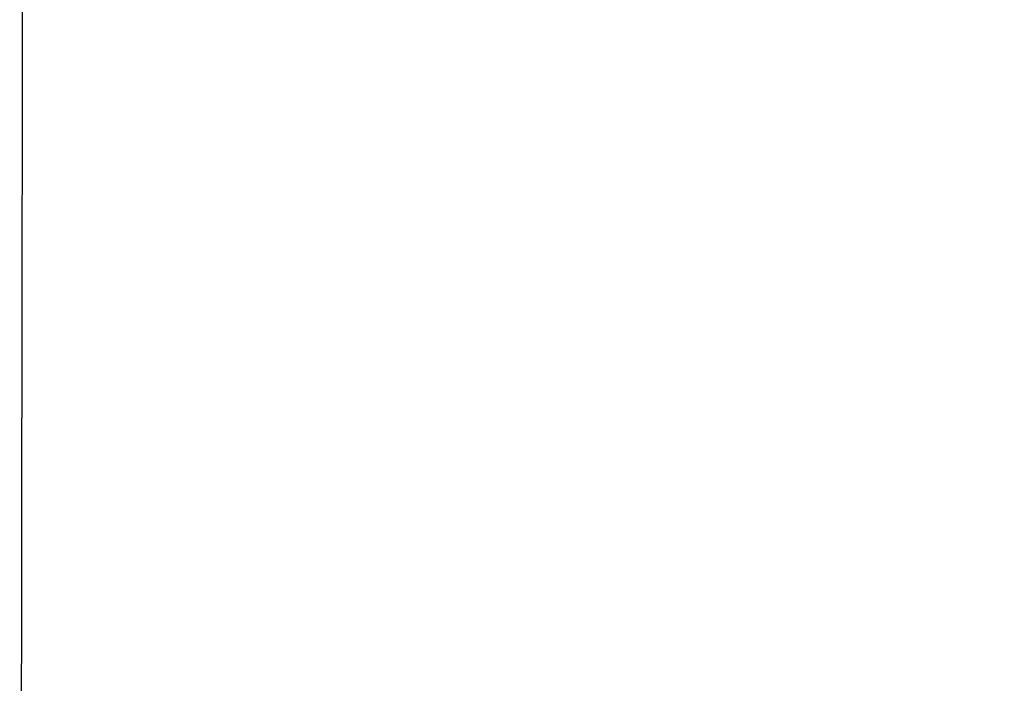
# Model space of a CAD drawing. Header units: millimetres. Extents: x 778 to 1998, y 0 to 125.
# Tile 203 of 256: x 1268.854 to 1269.21, y 15.343 to 15.583. Entities that reach past the tile are written whole.
import ezdxf

# ---------------------------------------------------------------- set-up
doc = ezdxf.new("R2010")
doc.units = ezdxf.units.MM
doc.header["$MEASUREMENT"] = 0
doc.layers.add('Predefinito', color=7, linetype='Continuous', true_color=0x000000)

msp = doc.modelspace()

# ---------------------------------------------------------------- linework, layer by layer
at = {"layer": 'Predefinito'}
msp.add_rational_spline([(1268.8584, 17.4908, 207.73866), (1268.85812, 17.6712, 210.51647), (1268.85442, 14.91463, 210.90389)], [1, 0.733042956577, 1], degree=2, dxfattribs=at)
for points, knots in [([(1268.85442, 14.91463, 210.90389), (1268.55677, 14.98821, 210.89354), (1268.26265, 15.05808, 210.85669), (1267.82689, 15.15721, 210.76105), (1267.68255, 15.18931, 210.72245), (1267.39569, 15.25161, 210.63169), (1267.25286, 15.28186, 210.57938), (1266.82998, 15.36904, 210.40198), (1266.55891, 15.42171, 210.25815), (1266.04383, 15.51498, 209.92097), (1265.79735, 15.55603, 209.72598), (1265.33805, 15.62433, 209.2859), (1265.12936, 15.65098, 209.0448), (1264.8506, 15.67927, 208.65431), (1264.76329, 15.68677, 208.51915), (1264.60045, 15.69768, 208.23835), (1264.52473, 15.7011, 208.09224), (1264.3201, 15.70484, 207.64579), (1264.21301, 15.69883, 207.33744), (1264.09745, 15.67701, 206.86086), (1264.06634, 15.66755, 206.69891), (1264.02018, 15.64437, 206.37288), (1264.00512, 15.6307, 206.20914), (1263.99803, 15.6151, 206.04613)], [0, 0, 0, 0, 0.000946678, 0.000946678, 0.001420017, 0.001420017, 0.001893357, 0.001893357, 0.002840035, 0.002840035, 0.003786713, 0.003786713, 0.004733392, 0.004733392, 0.005206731, 0.005206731, 0.00568007, 0.00568007, 0.006626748, 0.006626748, 0.007100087, 0.007100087, 0.007573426, 0.007573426, 0.007573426, 0.007573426]), ([(1249.05172, 15.56762, -54.67124), (1251.06219, 15.48867, -54.35932), (1253.07267, 15.40972, -54.04739), (1255.08315, 15.33077, -53.73546), (1284.63258, 14.17039, -49.15075), (1314.18192, 13.01, -44.56544), (1343.73095, 11.84955, -39.97815), (1358.50547, 11.26933, -37.68451), (1373.2799, 10.6891, -35.39036), (1388.05417, 10.10884, -33.09515), (1392.2347, 9.94465, -32.44569), (1396.41521, 9.78046, -31.79616), (1400.59571, 9.61626, -31.14651)], [86.320803, 86.320803, 86.320803, 86.320803, 92.622633, 92.622633, 92.622633, 185.245265, 185.245265, 185.245265, 231.556582, 231.556582, 231.556582, 244.66083, 244.66083, 244.66083, 244.66083]), ([(1475.07873, 3.96128, 21.60183), (1449.50465, 4.91428, 28.37051), (1423.93138, 5.87862, 35.14063), (1372.78473, 7.80589, 48.68068), (1347.21149, 8.77077, 55.45087), (1270.49184, 11.66611, 75.76152), (1219.34548, 13.59749, 89.30209), (1168.19913, 15.52896, 102.84268)], [0, 0, 0, 0, 79.415433, 79.415433, 158.830866, 158.830866, 317.661732, 317.661732, 317.661732, 317.661732])]:
    msp.add_open_spline(points, degree=3, knots=knots, dxfattribs=at)

doc.saveas('drawing.dxf')
